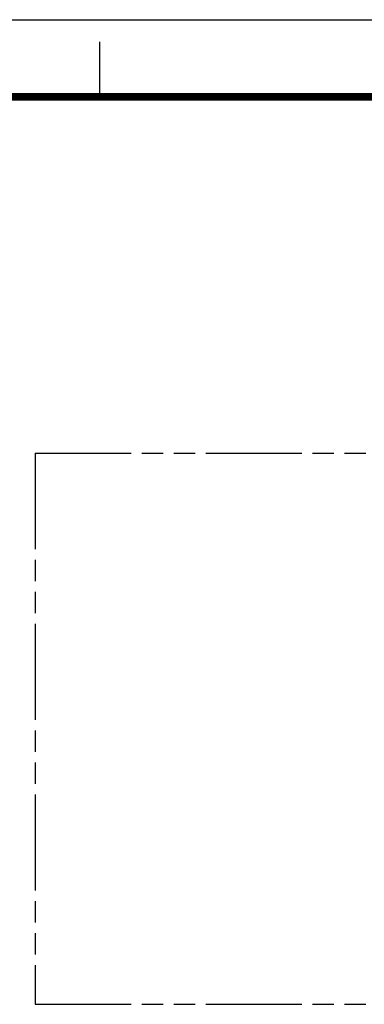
# Model space of a CAD drawing. Header units: millimetres. Extents: x 0 to 210, y 0 to 297.
# Tile 6 of 10: x 49 to 80, y 208 to 297. Entities that reach past the tile are written whole.
import ezdxf

# ---------------------------------------------------------------- set-up
doc = ezdxf.new("R2010")
doc.units = ezdxf.units.MM
doc.header["$LTSCALE"] = 19.36
doc.linetypes.add('PHANTOM', pattern=[0.8, 0.45, -0.05, 0.1, -0.05, 0.1, -0.05])
doc.layers.get('0').update_dxf_attribs({"linetype": 'CONTINUOUS'})
doc.layers.add('DEFAULT_3', color=7, linetype='PHANTOM')

msp = doc.modelspace()

# ---------------------------------------------------------------- linework, layer by layer
at = {"color": 2, "linetype": 'CONTINUOUS'}
for p, q in [((0, 297), (210, 297)), ((56, 290), (56, 295))]:
    msp.add_line(p, q, dxfattribs=at)
at = {"color": 7, "linetype": 'CONTINUOUS', "const_width": 0.7}
msp.add_lwpolyline([(7, 290), (203, 290)], dxfattribs=at)
at = {"layer": 'DEFAULT_3', "color": 7, "linetype": 'PHANTOM'}
for p, q in [((50.128636, 257.68), (50.128636, 207.68)), ((50.128636, 257.68), (150.128636, 257.68)), ((50.128636, 207.68), (150.128636, 207.68))]:
    msp.add_line(p, q, dxfattribs=at)

doc.saveas('drawing.dxf')
